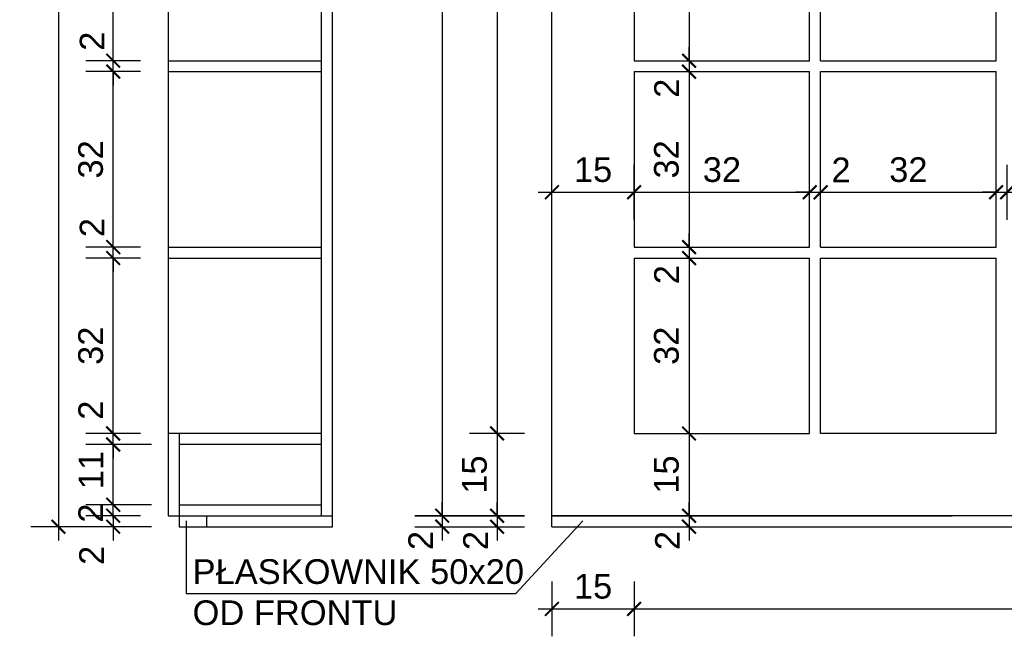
# Model space of a CAD drawing. Header units: millimetres. Extents: x 167273 to 188273, y -125105 to -88145.
# Tile 33 of 210: x 174489 to 174668, y -124133 to -124021. Entities that reach past the tile are written whole.
import ezdxf

# ---------------------------------------------------------------- set-up
doc = ezdxf.new("R2010")
doc.units = ezdxf.units.MM
doc.header["$PDMODE"] = 35
doc.header["$PDSIZE"] = 5
for name, color, linetype in [('a-op_text', 9, 'Continuous'), ('a-wymiary', 9, 'Continuous'), ('b-sciany', 2, 'Continuous'), ('b-widokowa', 7, 'Continuous'), ('CIENKIE', 9, 'Continuous'), ('WYMIAR_PODST', 161, 'Continuous')]:
    doc.layers.add(name, color=color, linetype=linetype)
doc.styles.add('PPAB_25', font='ARIAL.TTF', dxfattribs={"height": 4.5})
doc.dimstyles.new('PPAB_25', dxfattribs={"dimscale": 0, "dimtxt": 4.5, "dimasz": 2.5, "dimexe": 5, "dimexo": 5, "dimgap": 1.8, "dimtad": 1, "dimdec": 0, "dimrnd": 0.5, "dimzin": 0, "dimdsep": 46, "dimtxsty": 'PPAB_25', "dimblk": 'ARCHTICK', "dimcen": 0.09, "dimdle": 2.5, "dimclrd": 9, "dimclre": 9, "dimclrt": 161, "dimadec": 0, "dimazin": 0, "dimtfac": 1, "dimtdec": 0, "dimtofl": 0, "dimtmove": 2, "dimatfit": 3, "dimldrblk": 'ARCHTICK', "dimfxl": 0, "dimtolj": 1, "dimtzin": 0, "dimarcsym": 0})

# ---------------------------------------------------------------- blocks, each defined once
blk = doc.blocks.new('_ArchTick')
at = {"layer": 'WYMIAR_PODST', "color": 0, "const_width": 0.15}
blk.add_lwpolyline([(-0.5, -0.5), (0.5, 0.5)], dxfattribs=at)
blk = doc.blocks.new('*D1174')
at = {"layer": 'a-wymiary', "color": 9, "lineweight": -2}
for p, q in [((174505.76, -124111.21), (174505.76, -124108.71)), ((174510.76, -124111.21), (174500.76, -124111.21)), ((174512.76, -124113.21), (174500.76, -124113.21)), ((174505.76, -124113.21), (174505.76, -124115.71))]:
    blk.add_line(p, q, dxfattribs=at)
at = {"layer": 'Defpoints', "color": 0}
for p in [(174505.76, -124111.21), (174515.76, -124111.21), (174517.76, -124113.21)]:
    blk.add_point(p, dxfattribs=at)
at = {"layer": 'a-wymiary', "color": 9, "lineweight": -2, "xscale": 2.5, "yscale": 2.5, "zscale": 2.5}
for p, rotation in [((174505.76, -124111.21), 270), ((174505.76, -124113.21), 90)]:
    blk.add_blockref('_ArchTick', p, dxfattribs=dict(at, rotation=rotation))
at = {"layer": 'a-wymiary', "color": 161, "insert": (174501.81, -124118.44), "char_height": 4.5, "attachment_point": 5, "rotation": 90, "style": 'PPAB_25'}
blk.add_mtext('\\A1;2', dxfattribs=at)
blk = doc.blocks.new('*D1175')
at = {"layer": 'a-wymiary', "color": 9, "lineweight": -2}
for p, q in [((174505.76, -124109.21), (174505.76, -124106.71)), ((174512.76, -124109.21), (174500.76, -124109.21)), ((174510.76, -124111.21), (174500.76, -124111.21)), ((174505.76, -124111.21), (174505.76, -124113.71))]:
    blk.add_line(p, q, dxfattribs=at)
at = {"layer": 'Defpoints', "color": 0}
for p in [(174505.76, -124109.21), (174517.76, -124109.21), (174515.76, -124111.21)]:
    blk.add_point(p, dxfattribs=at)
at = {"layer": 'a-wymiary', "color": 9, "lineweight": -2, "xscale": 2.5, "yscale": 2.5, "zscale": 2.5}
for p, rotation in [((174505.76, -124109.21), 270), ((174505.76, -124111.21), 90)]:
    blk.add_blockref('_ArchTick', p, dxfattribs=dict(at, rotation=rotation))
at = {"layer": 'a-wymiary', "color": 161, "insert": (174501.66, -124110.73), "char_height": 4.5, "attachment_point": 5, "rotation": 90, "style": 'PPAB_25'}
blk.add_mtext('\\A1;2', dxfattribs=at)
blk = doc.blocks.new('*D1176')
at = {"layer": 'a-wymiary', "color": 9, "lineweight": -2}
for p, q in [((174505.76, -124111.71), (174505.76, -124095.71)), ((174512.76, -124098.21), (174500.76, -124098.21)), ((174512.76, -124109.21), (174500.76, -124109.21))]:
    blk.add_line(p, q, dxfattribs=at)
at = {"layer": 'Defpoints', "color": 0}
for p in [(174505.76, -124098.21), (174517.76, -124098.21), (174517.76, -124109.21)]:
    blk.add_point(p, dxfattribs=at)
at = {"layer": 'a-wymiary', "color": 9, "lineweight": -2, "xscale": 2.5, "yscale": 2.5, "zscale": 2.5}
for p, rotation in [((174505.76, -124098.21), 90), ((174505.76, -124109.21), 270)]:
    blk.add_blockref('_ArchTick', p, dxfattribs=dict(at, rotation=rotation))
at = {"layer": 'a-wymiary', "color": 161, "insert": (174501.7, -124102.87), "char_height": 4.5, "attachment_point": 5, "rotation": 90, "style": 'PPAB_25'}
blk.add_mtext('\\A1;11', dxfattribs=at)
blk = doc.blocks.new('*D1177')
at = {"layer": 'a-wymiary', "color": 9, "lineweight": -2}
for p, q in [((174505.76, -124096.21), (174505.76, -124093.71)), ((174510.76, -124096.21), (174500.76, -124096.21)), ((174512.76, -124098.21), (174500.76, -124098.21)), ((174505.76, -124098.21), (174505.76, -124100.71))]:
    blk.add_line(p, q, dxfattribs=at)
at = {"layer": 'Defpoints', "color": 0}
for p in [(174505.76, -124096.21), (174515.76, -124096.21), (174517.76, -124098.21)]:
    blk.add_point(p, dxfattribs=at)
at = {"layer": 'a-wymiary', "color": 9, "lineweight": -2, "xscale": 2.5, "yscale": 2.5, "zscale": 2.5}
for p, rotation in [((174505.76, -124096.21), 270), ((174505.76, -124098.21), 90)]:
    blk.add_blockref('_ArchTick', p, dxfattribs=dict(at, rotation=rotation))
at = {"layer": 'a-wymiary', "color": 161, "insert": (174501.66, -124091.96), "char_height": 4.5, "attachment_point": 5, "rotation": 90, "style": 'PPAB_25'}
blk.add_mtext('\\A1;2', dxfattribs=at)
blk = doc.blocks.new('*D1178')
at = {"layer": 'a-wymiary', "color": 9, "lineweight": -2}
for p, q in [((174505.76, -124098.71), (174505.76, -124061.71)), ((174510.76, -124064.21), (174500.76, -124064.21)), ((174510.76, -124096.21), (174500.76, -124096.21))]:
    blk.add_line(p, q, dxfattribs=at)
at = {"layer": 'Defpoints', "color": 0}
for p in [(174505.76, -124064.21), (174515.76, -124064.21), (174515.76, -124096.21)]:
    blk.add_point(p, dxfattribs=at)
at = {"layer": 'a-wymiary', "color": 9, "lineweight": -2, "xscale": 2.5, "yscale": 2.5, "zscale": 2.5}
for p, rotation in [((174505.76, -124064.21), 90), ((174505.76, -124096.21), 270)]:
    blk.add_blockref('_ArchTick', p, dxfattribs=dict(at, rotation=rotation))
at = {"layer": 'a-wymiary', "color": 161, "insert": (174501.66, -124080.21), "char_height": 4.5, "attachment_point": 5, "rotation": 90, "style": 'PPAB_25'}
blk.add_mtext('\\A1;32', dxfattribs=at)
blk = doc.blocks.new('*D1179')
at = {"layer": 'a-wymiary', "color": 9, "lineweight": -2}
for p, q in [((174505.76, -124062.21), (174505.76, -124059.71)), ((174510.76, -124062.21), (174500.76, -124062.21)), ((174510.76, -124064.21), (174500.76, -124064.21)), ((174505.76, -124064.21), (174505.76, -124066.71))]:
    blk.add_line(p, q, dxfattribs=at)
at = {"layer": 'Defpoints', "color": 0}
for p in [(174505.76, -124062.21), (174515.76, -124062.21), (174515.76, -124064.21)]:
    blk.add_point(p, dxfattribs=at)
at = {"layer": 'a-wymiary', "color": 9, "lineweight": -2, "xscale": 2.5, "yscale": 2.5, "zscale": 2.5}
for p, rotation in [((174505.76, -124062.21), 270), ((174505.76, -124064.21), 90)]:
    blk.add_blockref('_ArchTick', p, dxfattribs=dict(at, rotation=rotation))
at = {"layer": 'a-wymiary', "color": 161, "insert": (174501.91, -124058.66), "char_height": 4.5, "attachment_point": 5, "rotation": 90, "style": 'PPAB_25'}
blk.add_mtext('\\A1;2', dxfattribs=at)
blk = doc.blocks.new('*D1180')
at = {"layer": 'a-wymiary', "color": 9, "lineweight": -2}
for p, q in [((174505.76, -124064.71), (174505.76, -124027.71)), ((174510.76, -124030.21), (174500.76, -124030.21)), ((174510.76, -124062.21), (174500.76, -124062.21))]:
    blk.add_line(p, q, dxfattribs=at)
at = {"layer": 'Defpoints', "color": 0}
for p in [(174505.76, -124030.21), (174515.76, -124030.21), (174515.76, -124062.21)]:
    blk.add_point(p, dxfattribs=at)
at = {"layer": 'a-wymiary', "color": 9, "lineweight": -2, "xscale": 2.5, "yscale": 2.5, "zscale": 2.5}
for p, rotation in [((174505.76, -124030.21), 90), ((174505.76, -124062.21), 270)]:
    blk.add_blockref('_ArchTick', p, dxfattribs=dict(at, rotation=rotation))
at = {"layer": 'a-wymiary', "color": 161, "insert": (174501.66, -124046.21), "char_height": 4.5, "attachment_point": 5, "rotation": 90, "style": 'PPAB_25'}
blk.add_mtext('\\A1;32', dxfattribs=at)
blk = doc.blocks.new('*D1181')
at = {"layer": 'a-wymiary', "color": 9, "lineweight": -2}
for p, q in [((174505.76, -124030.71), (174505.76, -123993.71)), ((174510.76, -123996.21), (174500.76, -123996.21)), ((174510.76, -124028.21), (174500.76, -124028.21))]:
    blk.add_line(p, q, dxfattribs=at)
at = {"layer": 'Defpoints', "color": 0}
for p in [(174505.76, -123996.21), (174515.76, -123996.21), (174515.76, -124028.21)]:
    blk.add_point(p, dxfattribs=at)
at = {"layer": 'a-wymiary', "color": 9, "lineweight": -2, "xscale": 2.5, "yscale": 2.5, "zscale": 2.5}
for p, rotation in [((174505.76, -123996.21), 90), ((174505.76, -124028.21), 270)]:
    blk.add_blockref('_ArchTick', p, dxfattribs=dict(at, rotation=rotation))
at = {"layer": 'a-wymiary', "color": 161, "insert": (174501.66, -124012.21), "char_height": 4.5, "attachment_point": 5, "rotation": 90, "style": 'PPAB_25'}
blk.add_mtext('\\A1;32', dxfattribs=at)
blk = doc.blocks.new('*D1188')
at = {"layer": 'a-wymiary', "color": 9, "lineweight": -2}
for p, q in [((174505.76, -124028.21), (174505.76, -124025.71)), ((174510.76, -124028.21), (174500.76, -124028.21)), ((174510.76, -124030.21), (174500.76, -124030.21)), ((174505.76, -124030.21), (174505.76, -124032.71))]:
    blk.add_line(p, q, dxfattribs=at)
at = {"layer": 'Defpoints', "color": 0}
for p in [(174505.76, -124028.21), (174515.76, -124028.21), (174515.76, -124030.21)]:
    blk.add_point(p, dxfattribs=at)
at = {"layer": 'a-wymiary', "color": 9, "lineweight": -2, "xscale": 2.5, "yscale": 2.5, "zscale": 2.5}
for p, rotation in [((174505.76, -124028.21), 270), ((174505.76, -124030.21), 90)]:
    blk.add_blockref('_ArchTick', p, dxfattribs=dict(at, rotation=rotation))
at = {"layer": 'a-wymiary', "color": 161, "insert": (174501.91, -124024.66), "char_height": 4.5, "attachment_point": 5, "rotation": 90, "style": 'PPAB_25'}
blk.add_mtext('\\A1;2', dxfattribs=at)
blk = doc.blocks.new('*D1192')
at = {"layer": 'a-wymiary', "color": 9, "lineweight": -2}
for p, q in [((174495.76, -123910.71), (174495.76, -124115.71)), ((174500.76, -123913.21), (174490.76, -123913.21)), ((174500.76, -124113.21), (174490.76, -124113.21))]:
    blk.add_line(p, q, dxfattribs=at)
at = {"layer": 'Defpoints', "color": 0}
for p in [(174505.76, -123913.21), (174495.76, -124113.21), (174505.76, -124113.21)]:
    blk.add_point(p, dxfattribs=at)
at = {"layer": 'a-wymiary', "color": 9, "lineweight": -2, "xscale": 2.5, "yscale": 2.5, "zscale": 2.5}
for p, rotation in [((174495.76, -123913.21), 90), ((174495.76, -124113.21), 270)]:
    blk.add_blockref('_ArchTick', p, dxfattribs=dict(at, rotation=rotation))
at = {"layer": 'a-wymiary', "color": 161, "insert": (174491.66, -124013.21), "char_height": 4.5, "attachment_point": 5, "rotation": 90, "style": 'PPAB_25'}
blk.add_mtext('\\A1;200', dxfattribs=at)
blk = doc.blocks.new('*D1194')
at = {"layer": 'a-wymiary', "color": 9, "lineweight": -2}
for p, q in [((174575.76, -123925.71), (174575.76, -124098.71)), ((174580.76, -123928.21), (174570.76, -123928.21)), ((174580.76, -124096.21), (174570.76, -124096.21))]:
    blk.add_line(p, q, dxfattribs=at)
at = {"layer": 'Defpoints', "color": 0}
for p in [(174585.76, -123928.21), (174575.76, -124096.21), (174585.76, -124096.21)]:
    blk.add_point(p, dxfattribs=at)
at = {"layer": 'a-wymiary', "color": 9, "lineweight": -2, "xscale": 2.5, "yscale": 2.5, "zscale": 2.5}
for p, rotation in [((174575.76, -123928.21), 90), ((174575.76, -124096.21), 270)]:
    blk.add_blockref('_ArchTick', p, dxfattribs=dict(at, rotation=rotation))
at = {"layer": 'a-wymiary', "color": 161, "insert": (174571.66, -124012.21), "char_height": 4.5, "attachment_point": 5, "rotation": 90, "style": 'PPAB_25'}
blk.add_mtext('\\A1;168', dxfattribs=at)
blk = doc.blocks.new('*D1195')
at = {"layer": 'a-wymiary', "color": 9, "lineweight": -2}
for p, q in [((174575.76, -124093.71), (174575.76, -124113.71)), ((174580.76, -124096.21), (174570.76, -124096.21)), ((174580.76, -124111.21), (174570.76, -124111.21))]:
    blk.add_line(p, q, dxfattribs=at)
at = {"layer": 'Defpoints', "color": 0}
for p in [(174585.76, -124096.21), (174575.76, -124111.21), (174585.76, -124111.21)]:
    blk.add_point(p, dxfattribs=at)
at = {"layer": 'a-wymiary', "color": 9, "lineweight": -2, "xscale": 2.5, "yscale": 2.5, "zscale": 2.5}
for p, rotation in [((174575.76, -124096.21), 90), ((174575.76, -124111.21), 270)]:
    blk.add_blockref('_ArchTick', p, dxfattribs=dict(at, rotation=rotation))
at = {"layer": 'a-wymiary', "color": 161, "insert": (174571.66, -124103.71), "char_height": 4.5, "attachment_point": 5, "rotation": 90, "style": 'PPAB_25'}
blk.add_mtext('\\A1;15', dxfattribs=at)
blk = doc.blocks.new('*D1196')
at = {"layer": 'a-wymiary', "color": 9, "lineweight": -2}
for p, q in [((174575.76, -124111.21), (174575.76, -124108.71)), ((174570.76, -124111.21), (174580.76, -124111.21)), ((174570.76, -124113.21), (174580.76, -124113.21)), ((174575.76, -124113.21), (174575.76, -124115.71))]:
    blk.add_line(p, q, dxfattribs=at)
at = {"layer": 'Defpoints', "color": 0}
for p in [(174565.76, -124111.21), (174565.76, -124113.21), (174575.76, -124113.21)]:
    blk.add_point(p, dxfattribs=at)
at = {"layer": 'a-wymiary', "color": 9, "lineweight": -2, "xscale": 2.5, "yscale": 2.5, "zscale": 2.5}
for p, rotation in [((174575.76, -124111.21), 270), ((174575.76, -124113.21), 90)]:
    blk.add_blockref('_ArchTick', p, dxfattribs=dict(at, rotation=rotation))
at = {"layer": 'a-wymiary', "color": 161, "insert": (174571.83, -124115.74), "char_height": 4.5, "attachment_point": 5, "rotation": 90, "style": 'PPAB_25'}
blk.add_mtext('\\A1;2', dxfattribs=at)
blk = doc.blocks.new('*D1197')
at = {"layer": 'a-wymiary', "color": 9, "lineweight": -2}
for p, q in [((174565.76, -123910.71), (174565.76, -124113.71)), ((174570.76, -123913.21), (174560.76, -123913.21)), ((174570.76, -124111.21), (174560.76, -124111.21))]:
    blk.add_line(p, q, dxfattribs=at)
at = {"layer": 'Defpoints', "color": 0}
for p in [(174575.76, -123913.21), (174565.76, -124111.21), (174575.76, -124111.21)]:
    blk.add_point(p, dxfattribs=at)
at = {"layer": 'a-wymiary', "color": 9, "lineweight": -2, "xscale": 2.5, "yscale": 2.5, "zscale": 2.5}
for p, rotation in [((174565.76, -123913.21), 90), ((174565.76, -124111.21), 270)]:
    blk.add_blockref('_ArchTick', p, dxfattribs=dict(at, rotation=rotation))
at = {"layer": 'a-wymiary', "color": 161, "insert": (174561.66, -124012.21), "char_height": 4.5, "attachment_point": 5, "rotation": 90, "style": 'PPAB_25'}
blk.add_mtext('\\A1;198', dxfattribs=at)
blk = doc.blocks.new('*D1198')
at = {"layer": 'a-wymiary', "color": 9, "lineweight": -2}
for p, q in [((174565.76, -124111.21), (174565.76, -124108.71)), ((174560.76, -124111.21), (174570.76, -124111.21)), ((174560.76, -124113.21), (174570.76, -124113.21)), ((174565.76, -124113.21), (174565.76, -124115.71))]:
    blk.add_line(p, q, dxfattribs=at)
at = {"layer": 'Defpoints', "color": 0}
for p in [(174555.76, -124111.21), (174555.76, -124113.21), (174565.76, -124113.21)]:
    blk.add_point(p, dxfattribs=at)
at = {"layer": 'a-wymiary', "color": 9, "lineweight": -2, "xscale": 2.5, "yscale": 2.5, "zscale": 2.5}
for p, rotation in [((174565.76, -124111.21), 270), ((174565.76, -124113.21), 90)]:
    blk.add_blockref('_ArchTick', p, dxfattribs=dict(at, rotation=rotation))
at = {"layer": 'a-wymiary', "color": 161, "insert": (174561.83, -124115.74), "char_height": 4.5, "attachment_point": 5, "rotation": 90, "style": 'PPAB_25'}
blk.add_mtext('\\A1;2', dxfattribs=at)
blk = doc.blocks.new('*D1203')
at = {"layer": 'a-wymiary', "color": 9, "lineweight": -2}
for p, q in [((174610.76, -123993.71), (174610.76, -124030.71)), ((174605.76, -123996.21), (174615.76, -123996.21)), ((174605.76, -124028.21), (174615.76, -124028.21))]:
    blk.add_line(p, q, dxfattribs=at)
at = {"layer": 'Defpoints', "color": 0}
for p in [(174600.76, -123996.21), (174600.76, -124028.21), (174610.76, -124028.21)]:
    blk.add_point(p, dxfattribs=at)
at = {"layer": 'a-wymiary', "color": 9, "lineweight": -2, "xscale": 2.5, "yscale": 2.5, "zscale": 2.5}
for p, rotation in [((174610.76, -123996.21), 90), ((174610.76, -124028.21), 270)]:
    blk.add_blockref('_ArchTick', p, dxfattribs=dict(at, rotation=rotation))
at = {"layer": 'a-wymiary', "color": 161, "insert": (174606.66, -124012.21), "char_height": 4.5, "attachment_point": 5, "rotation": 90, "style": 'PPAB_25'}
blk.add_mtext('\\A1;32', dxfattribs=at)
blk = doc.blocks.new('*D1204')
at = {"layer": 'a-wymiary', "color": 9, "lineweight": -2}
for p, q in [((174610.76, -124027.71), (174610.76, -124064.71)), ((174605.76, -124030.21), (174615.76, -124030.21)), ((174605.76, -124062.21), (174615.76, -124062.21))]:
    blk.add_line(p, q, dxfattribs=at)
at = {"layer": 'Defpoints', "color": 0}
for p in [(174600.76, -124030.21), (174600.76, -124062.21), (174610.76, -124062.21)]:
    blk.add_point(p, dxfattribs=at)
at = {"layer": 'a-wymiary', "color": 9, "lineweight": -2, "xscale": 2.5, "yscale": 2.5, "zscale": 2.5}
for p, rotation in [((174610.76, -124030.21), 90), ((174610.76, -124062.21), 270)]:
    blk.add_blockref('_ArchTick', p, dxfattribs=dict(at, rotation=rotation))
at = {"layer": 'a-wymiary', "color": 161, "insert": (174606.66, -124046.21), "char_height": 4.5, "attachment_point": 5, "rotation": 90, "style": 'PPAB_25'}
blk.add_mtext('\\A1;32', dxfattribs=at)
blk = doc.blocks.new('*D1205')
at = {"layer": 'a-wymiary', "color": 9, "lineweight": -2}
for p, q in [((174610.76, -124062.21), (174610.76, -124059.71)), ((174605.76, -124062.21), (174615.76, -124062.21)), ((174605.76, -124064.21), (174615.76, -124064.21)), ((174610.76, -124064.21), (174610.76, -124066.71))]:
    blk.add_line(p, q, dxfattribs=at)
at = {"layer": 'Defpoints', "color": 0}
for p in [(174600.76, -124062.21), (174600.76, -124064.21), (174610.76, -124064.21)]:
    blk.add_point(p, dxfattribs=at)
at = {"layer": 'a-wymiary', "color": 9, "lineweight": -2, "xscale": 2.5, "yscale": 2.5, "zscale": 2.5}
for p, rotation in [((174610.76, -124062.21), 270), ((174610.76, -124064.21), 90)]:
    blk.add_blockref('_ArchTick', p, dxfattribs=dict(at, rotation=rotation))
at = {"layer": 'a-wymiary', "color": 161, "insert": (174606.66, -124067.24), "char_height": 4.5, "attachment_point": 5, "rotation": 90, "style": 'PPAB_25'}
blk.add_mtext('\\A1;2', dxfattribs=at)
blk = doc.blocks.new('*D1206')
at = {"layer": 'a-wymiary', "color": 9, "lineweight": -2}
for p, q in [((174610.76, -124061.71), (174610.76, -124098.71)), ((174605.76, -124064.21), (174615.76, -124064.21)), ((174605.76, -124096.21), (174615.76, -124096.21))]:
    blk.add_line(p, q, dxfattribs=at)
at = {"layer": 'Defpoints', "color": 0}
for p in [(174600.76, -124064.21), (174600.76, -124096.21), (174610.76, -124096.21)]:
    blk.add_point(p, dxfattribs=at)
at = {"layer": 'a-wymiary', "color": 9, "lineweight": -2, "xscale": 2.5, "yscale": 2.5, "zscale": 2.5}
for p, rotation in [((174610.76, -124064.21), 90), ((174610.76, -124096.21), 270)]:
    blk.add_blockref('_ArchTick', p, dxfattribs=dict(at, rotation=rotation))
at = {"layer": 'a-wymiary', "color": 161, "insert": (174606.66, -124080.21), "char_height": 4.5, "attachment_point": 5, "rotation": 90, "style": 'PPAB_25'}
blk.add_mtext('\\A1;32', dxfattribs=at)
blk = doc.blocks.new('*D1207')
at = {"layer": 'a-wymiary', "color": 9, "lineweight": -2}
for p, q in [((174610.76, -124093.71), (174610.76, -124113.71)), ((174605.76, -124096.21), (174615.76, -124096.21)), ((174605.76, -124111.21), (174615.76, -124111.21))]:
    blk.add_line(p, q, dxfattribs=at)
at = {"layer": 'Defpoints', "color": 0}
for p in [(174600.76, -124096.21), (174600.76, -124111.21), (174610.76, -124111.21)]:
    blk.add_point(p, dxfattribs=at)
at = {"layer": 'a-wymiary', "color": 9, "lineweight": -2, "xscale": 2.5, "yscale": 2.5, "zscale": 2.5}
for p, rotation in [((174610.76, -124096.21), 90), ((174610.76, -124111.21), 270)]:
    blk.add_blockref('_ArchTick', p, dxfattribs=dict(at, rotation=rotation))
at = {"layer": 'a-wymiary', "color": 161, "insert": (174606.66, -124103.71), "char_height": 4.5, "attachment_point": 5, "rotation": 90, "style": 'PPAB_25'}
blk.add_mtext('\\A1;15', dxfattribs=at)
blk = doc.blocks.new('*D1208')
at = {"layer": 'a-wymiary', "color": 9, "lineweight": -2}
for p, q in [((174610.76, -124111.21), (174610.76, -124108.71)), ((174605.76, -124111.21), (174615.76, -124111.21)), ((174605.76, -124113.21), (174615.76, -124113.21)), ((174610.76, -124113.21), (174610.76, -124115.71))]:
    blk.add_line(p, q, dxfattribs=at)
at = {"layer": 'Defpoints', "color": 0}
for p in [(174600.76, -124111.21), (174600.76, -124113.21), (174610.76, -124113.21)]:
    blk.add_point(p, dxfattribs=at)
at = {"layer": 'a-wymiary', "color": 9, "lineweight": -2, "xscale": 2.5, "yscale": 2.5, "zscale": 2.5}
for p, rotation in [((174610.76, -124111.21), 270), ((174610.76, -124113.21), 90)]:
    blk.add_blockref('_ArchTick', p, dxfattribs=dict(at, rotation=rotation))
at = {"layer": 'a-wymiary', "color": 161, "insert": (174606.83, -124115.74), "char_height": 4.5, "attachment_point": 5, "rotation": 90, "style": 'PPAB_25'}
blk.add_mtext('\\A1;2', dxfattribs=at)
blk = doc.blocks.new('*D1209')
at = {"layer": 'a-wymiary', "color": 9, "lineweight": -2}
for p, q in [((174610.76, -124028.21), (174610.76, -124025.71)), ((174605.76, -124028.21), (174615.76, -124028.21)), ((174605.76, -124030.21), (174615.76, -124030.21)), ((174610.76, -124030.21), (174610.76, -124032.71))]:
    blk.add_line(p, q, dxfattribs=at)
at = {"layer": 'Defpoints', "color": 0}
for p in [(174600.76, -124028.21), (174600.76, -124030.21), (174610.76, -124030.21)]:
    blk.add_point(p, dxfattribs=at)
at = {"layer": 'a-wymiary', "color": 9, "lineweight": -2, "xscale": 2.5, "yscale": 2.5, "zscale": 2.5}
for p, rotation in [((174610.76, -124028.21), 270), ((174610.76, -124030.21), 90)]:
    blk.add_blockref('_ArchTick', p, dxfattribs=dict(at, rotation=rotation))
at = {"layer": 'a-wymiary', "color": 161, "insert": (174606.66, -124033.24), "char_height": 4.5, "attachment_point": 5, "rotation": 90, "style": 'PPAB_25'}
blk.add_mtext('\\A1;2', dxfattribs=at)
blk = doc.blocks.new('*D1212')
at = {"layer": 'a-wymiary', "color": 9, "lineweight": -2}
for p, q in [((174585.76, -124057.21), (174585.76, -124047.21)), ((174600.76, -124057.21), (174600.76, -124047.21)), ((174583.26, -124052.21), (174603.26, -124052.21))]:
    blk.add_line(p, q, dxfattribs=at)
at = {"layer": 'Defpoints', "color": 0}
for p in [(174600.76, -124052.21), (174585.76, -124062.21), (174600.76, -124062.21)]:
    blk.add_point(p, dxfattribs=at)
at = {"layer": 'a-wymiary', "color": 9, "lineweight": -2, "xscale": 2.5, "yscale": 2.5, "zscale": 2.5, "rotation": 180}
blk.add_blockref('_ArchTick', (174585.76, -124052.21), dxfattribs=at)
at = {"layer": 'a-wymiary', "color": 9, "lineweight": -2, "xscale": 2.5, "yscale": 2.5, "zscale": 2.5}
blk.add_blockref('_ArchTick', (174600.76, -124052.21), dxfattribs=at)
at = {"layer": 'a-wymiary', "color": 161, "insert": (174593.26, -124048.11), "char_height": 4.5, "attachment_point": 5, "style": 'PPAB_25'}
blk.add_mtext('\\A1;15', dxfattribs=at)
blk = doc.blocks.new('*D1213')
at = {"layer": 'a-wymiary', "color": 9, "lineweight": -2}
for p, q in [((174600.76, -124057.21), (174600.76, -124047.21)), ((174632.76, -124057.21), (174632.76, -124047.21)), ((174598.26, -124052.21), (174635.26, -124052.21))]:
    blk.add_line(p, q, dxfattribs=at)
at = {"layer": 'Defpoints', "color": 0}
for p in [(174632.76, -124052.21), (174600.76, -124062.21), (174632.76, -124062.21)]:
    blk.add_point(p, dxfattribs=at)
at = {"layer": 'a-wymiary', "color": 9, "lineweight": -2, "xscale": 2.5, "yscale": 2.5, "zscale": 2.5, "rotation": 180}
blk.add_blockref('_ArchTick', (174600.76, -124052.21), dxfattribs=at)
at = {"layer": 'a-wymiary', "color": 9, "lineweight": -2, "xscale": 2.5, "yscale": 2.5, "zscale": 2.5}
blk.add_blockref('_ArchTick', (174632.76, -124052.21), dxfattribs=at)
at = {"layer": 'a-wymiary', "color": 161, "insert": (174616.76, -124048.11), "char_height": 4.5, "attachment_point": 5, "style": 'PPAB_25'}
blk.add_mtext('\\A1;32', dxfattribs=at)
blk = doc.blocks.new('*D1214')
at = {"layer": 'a-wymiary', "color": 9, "lineweight": -2}
for p, q in [((174632.76, -124057.21), (174632.76, -124047.21)), ((174634.76, -124057.21), (174634.76, -124047.21)), ((174632.76, -124052.21), (174630.26, -124052.21)), ((174634.76, -124052.21), (174637.26, -124052.21))]:
    blk.add_line(p, q, dxfattribs=at)
at = {"layer": 'Defpoints', "color": 0}
for p in [(174634.76, -124052.21), (174632.76, -124062.21), (174634.76, -124062.21)]:
    blk.add_point(p, dxfattribs=at)
at = {"layer": 'a-wymiary', "color": 9, "lineweight": -2, "xscale": 2.5, "yscale": 2.5, "zscale": 2.5}
blk.add_blockref('_ArchTick', (174632.76, -124052.21), dxfattribs=at)
at = {"layer": 'a-wymiary', "color": 9, "lineweight": -2, "xscale": 2.5, "yscale": 2.5, "zscale": 2.5, "rotation": 180}
blk.add_blockref('_ArchTick', (174634.76, -124052.21), dxfattribs=at)
at = {"layer": 'a-wymiary', "color": 161, "insert": (174638.48, -124048.13), "char_height": 4.5, "attachment_point": 5, "style": 'PPAB_25'}
blk.add_mtext('\\A1;2', dxfattribs=at)
blk = doc.blocks.new('*D1215')
at = {"layer": 'a-wymiary', "color": 9, "lineweight": -2}
for p, q in [((174634.76, -124057.21), (174634.76, -124047.21)), ((174666.76, -124057.21), (174666.76, -124047.21)), ((174632.26, -124052.21), (174669.26, -124052.21))]:
    blk.add_line(p, q, dxfattribs=at)
at = {"layer": 'Defpoints', "color": 0}
for p in [(174666.76, -124052.21), (174634.76, -124062.21), (174666.76, -124062.21)]:
    blk.add_point(p, dxfattribs=at)
at = {"layer": 'a-wymiary', "color": 9, "lineweight": -2, "xscale": 2.5, "yscale": 2.5, "zscale": 2.5, "rotation": 180}
blk.add_blockref('_ArchTick', (174634.76, -124052.21), dxfattribs=at)
at = {"layer": 'a-wymiary', "color": 9, "lineweight": -2, "xscale": 2.5, "yscale": 2.5, "zscale": 2.5}
blk.add_blockref('_ArchTick', (174666.76, -124052.21), dxfattribs=at)
at = {"layer": 'a-wymiary', "color": 161, "insert": (174650.76, -124048.11), "char_height": 4.5, "attachment_point": 5, "style": 'PPAB_25'}
blk.add_mtext('\\A1;32', dxfattribs=at)
blk = doc.blocks.new('*D1216')
at = {"layer": 'a-wymiary', "color": 9, "lineweight": -2}
for p, q in [((174668.76, -124057.21), (174668.76, -124047.21)), ((174700.76, -124057.21), (174700.76, -124047.21)), ((174666.26, -124052.21), (174703.26, -124052.21))]:
    blk.add_line(p, q, dxfattribs=at)
at = {"layer": 'Defpoints', "color": 0}
for p in [(174700.76, -124052.21), (174668.76, -124062.21), (174700.76, -124062.21)]:
    blk.add_point(p, dxfattribs=at)
at = {"layer": 'a-wymiary', "color": 9, "lineweight": -2, "xscale": 2.5, "yscale": 2.5, "zscale": 2.5, "rotation": 180}
blk.add_blockref('_ArchTick', (174668.76, -124052.21), dxfattribs=at)
at = {"layer": 'a-wymiary', "color": 9, "lineweight": -2, "xscale": 2.5, "yscale": 2.5, "zscale": 2.5}
blk.add_blockref('_ArchTick', (174700.76, -124052.21), dxfattribs=at)
at = {"layer": 'a-wymiary', "color": 161, "insert": (174684.76, -124048.11), "char_height": 4.5, "attachment_point": 5, "style": 'PPAB_25'}
blk.add_mtext('\\A1;32', dxfattribs=at)
blk = doc.blocks.new('*D1222')
at = {"layer": 'a-wymiary', "color": 9, "lineweight": -2}
for p, q in [((174666.76, -124057.21), (174666.76, -124047.21)), ((174668.76, -124057.21), (174668.76, -124047.21)), ((174666.76, -124052.21), (174664.26, -124052.21)), ((174668.76, -124052.21), (174671.26, -124052.21))]:
    blk.add_line(p, q, dxfattribs=at)
at = {"layer": 'Defpoints', "color": 0}
for p in [(174668.76, -124052.21), (174666.76, -124062.21), (174668.76, -124062.21)]:
    blk.add_point(p, dxfattribs=at)
at = {"layer": 'a-wymiary', "color": 9, "lineweight": -2, "xscale": 2.5, "yscale": 2.5, "zscale": 2.5}
blk.add_blockref('_ArchTick', (174666.76, -124052.21), dxfattribs=at)
at = {"layer": 'a-wymiary', "color": 9, "lineweight": -2, "xscale": 2.5, "yscale": 2.5, "zscale": 2.5, "rotation": 180}
blk.add_blockref('_ArchTick', (174668.76, -124052.21), dxfattribs=at)
at = {"layer": 'a-wymiary', "color": 161, "insert": (174672.48, -124048.13), "char_height": 4.5, "attachment_point": 5, "style": 'PPAB_25'}
blk.add_mtext('\\A1;2', dxfattribs=at)
blk = doc.blocks.new('*D1241')
at = {"layer": 'a-wymiary', "color": 9, "lineweight": -2}
for p, q in [((174585.76, -124123.21), (174585.76, -124133.21)), ((174600.76, -124123.21), (174600.76, -124133.21)), ((174583.26, -124128.21), (174603.26, -124128.21))]:
    blk.add_line(p, q, dxfattribs=at)
at = {"layer": 'Defpoints', "color": 0}
for p in [(174585.76, -124118.21), (174600.76, -124118.21), (174600.76, -124128.21)]:
    blk.add_point(p, dxfattribs=at)
at = {"layer": 'a-wymiary', "color": 9, "lineweight": -2, "xscale": 2.5, "yscale": 2.5, "zscale": 2.5, "rotation": 180}
blk.add_blockref('_ArchTick', (174585.76, -124128.21), dxfattribs=at)
at = {"layer": 'a-wymiary', "color": 9, "lineweight": -2, "xscale": 2.5, "yscale": 2.5, "zscale": 2.5}
blk.add_blockref('_ArchTick', (174600.76, -124128.21), dxfattribs=at)
at = {"layer": 'a-wymiary', "color": 161, "insert": (174593.26, -124124.11), "char_height": 4.5, "attachment_point": 5, "style": 'PPAB_25'}
blk.add_mtext('\\A1;15', dxfattribs=at)
blk = doc.blocks.new('*D1242')
at = {"layer": 'a-wymiary', "color": 9, "lineweight": -2}
for p, q in [((174600.76, -124123.21), (174600.76, -124133.21)), ((175074.76, -124123.21), (175074.76, -124133.21)), ((174598.26, -124128.21), (175077.26, -124128.21))]:
    blk.add_line(p, q, dxfattribs=at)
at = {"layer": 'Defpoints', "color": 0}
for p in [(174600.76, -124118.21), (175074.76, -124118.21), (175074.76, -124128.21)]:
    blk.add_point(p, dxfattribs=at)
at = {"layer": 'a-wymiary', "color": 9, "lineweight": -2, "xscale": 2.5, "yscale": 2.5, "zscale": 2.5, "rotation": 180}
blk.add_blockref('_ArchTick', (174600.76, -124128.21), dxfattribs=at)
at = {"layer": 'a-wymiary', "color": 9, "lineweight": -2, "xscale": 2.5, "yscale": 2.5, "zscale": 2.5}
blk.add_blockref('_ArchTick', (175074.76, -124128.21), dxfattribs=at)
at = {"layer": 'a-wymiary', "color": 161, "insert": (174837.76, -124124.16), "char_height": 4.5, "attachment_point": 5, "style": 'PPAB_25'}
blk.add_mtext('\\A1;474', dxfattribs=at)

msp = doc.modelspace()

# ---------------------------------------------------------------- linework, layer by layer
at = {"layer": 'b-sciany', "ltscale": 100}
for p, q in [((174543.76, -124111.21), (174543.76, -123913.21)), ((174545.76, -124113.21), (174545.76, -123913.21)), ((174515.76, -124028.21), (174543.76, -124028.21)), ((174515.76, -124028.21), (174515.76, -124030.21)), ((174515.76, -124030.21), (174543.76, -124030.21)), ((174515.76, -124062.21), (174543.76, -124062.21)), ((174515.76, -124062.21), (174515.76, -124064.21)), ((174515.76, -124064.21), (174543.76, -124064.21)), ((174543.76, -124096.21), (174515.76, -124096.21)), ((174515.76, -124096.21), (174515.76, -124111.21)), ((174517.76, -124096.21), (174517.76, -124111.21)), ((174543.76, -124098.21), (174517.76, -124098.21)), ((174517.76, -124109.21), (174543.76, -124109.21)), ((174515.76, -124111.21), (174545.76, -124111.21)), ((174517.76, -124111.21), (174517.76, -124113.21)), ((174522.76, -124111.21), (174522.76, -124113.21)), ((174517.76, -124113.21), (174545.76, -124113.21))]:
    msp.add_line(p, q, dxfattribs=at)
at = {"layer": 'b-widokowa', "ltscale": 100}
for p, q in [((174585.76, -124113.21), (174585.76, -123913.21)), ((174515.76, -123996.21), (174515.76, -124028.21)), ((174600.76, -123996.21), (174600.76, -124028.21)), ((174632.76, -124028.21), (174632.76, -123996.21)), ((174634.76, -124028.21), (174634.76, -123996.21)), ((174666.76, -124028.21), (174666.76, -123996.21)), ((174600.76, -124028.21), (174632.76, -124028.21)), ((174634.76, -124028.21), (174666.76, -124028.21)), ((174515.76, -124030.21), (174515.76, -124062.21)), ((174600.76, -124030.21), (174632.76, -124030.21)), ((174600.76, -124030.21), (174600.76, -124062.21)), ((174632.76, -124062.21), (174632.76, -124030.21)), ((174634.76, -124030.21), (174666.76, -124030.21)), ((174634.76, -124062.21), (174634.76, -124030.21)), ((174666.76, -124062.21), (174666.76, -124030.21)), ((174600.76, -124062.21), (174632.76, -124062.21)), ((174634.76, -124062.21), (174666.76, -124062.21)), ((174515.76, -124064.21), (174515.76, -124096.21)), ((174600.76, -124064.21), (174632.76, -124064.21)), ((174600.76, -124064.21), (174600.76, -124096.21)), ((174632.76, -124096.21), (174632.76, -124064.21)), ((174634.76, -124064.21), (174666.76, -124064.21)), ((174634.76, -124096.21), (174634.76, -124064.21)), ((174666.76, -124096.21), (174666.76, -124064.21)), ((174600.76, -124096.21), (174632.76, -124096.21)), ((174666.76, -124096.21), (174634.76, -124096.21)), ((174585.76, -124111.21), (174658.76, -124111.21)), ((175089.76, -124111.21), (174585.76, -124111.21)), ((174585.76, -124113.21), (175089.76, -124113.21))]:
    msp.add_line(p, q, dxfattribs=at)
at = {"layer": 'CIENKIE', "ltscale": 100}
for p, q in [((174519.06, -124112.17), (174519.06, -124125.39)), ((174579.16, -124125.39), (174591.38, -124112.15)), ((174519.06, -124125.39), (174579.16, -124125.39))]:
    msp.add_line(p, q, dxfattribs=at)

# ---------------------------------------------------------------- texts
at = {"layer": 'a-op_text', "insert": (174520.23, -124119.15), "char_height": 4.5, "width": 1468.5945, "attachment_point": 1, "style": 'PPAB_25'}
msp.add_mtext('PŁASKOWNIK 50x20\\POD FRONTU', dxfattribs=at)

# ---------------------------------------------------------------- dimensions: what is measured, and where the dimension line sits
at = {"layer": 'a-wymiary', "ltscale": 100}
for base, p1, p2, angle, picture, middle in [((174495.76, -124113.21), (174505.76, -123913.21), (174505.76, -124113.21), 90, '*D1192', (174491.66, -124013.21)), ((174565.76, -124111.21), (174575.76, -123913.21), (174575.76, -124111.21), 90, '*D1197', (174561.66, -124012.21)), ((174575.76, -124096.21), (174585.76, -123928.21), (174585.76, -124096.21), 90, '*D1194', (174571.66, -124012.21)), ((174505.76, -123996.21), (174515.76, -124028.21), (174515.76, -123996.21), 270, '*D1181', (174501.66, -124012.21)), ((174610.76, -124028.21), (174600.76, -123996.21), (174600.76, -124028.21), 90, '*D1203', (174606.66, -124012.21)), ((174505.76, -124030.21), (174515.76, -124062.21), (174515.76, -124030.21), 270, '*D1180', (174501.66, -124046.21)), ((174610.76, -124062.21), (174600.76, -124030.21), (174600.76, -124062.21), 90, '*D1204', (174606.66, -124046.21)), ((174505.76, -124064.21), (174515.76, -124096.21), (174515.76, -124064.21), 270, '*D1178', (174501.66, -124080.21)), ((174610.76, -124096.21), (174600.76, -124064.21), (174600.76, -124096.21), 90, '*D1206', (174606.66, -124080.21)), ((174575.76, -124111.21), (174585.76, -124096.21), (174585.76, -124111.21), 90, '*D1195', (174571.66, -124103.71)), ((174610.76, -124111.21), (174600.76, -124096.21), (174600.76, -124111.21), 90, '*D1207', (174606.66, -124103.71))]:
    dim = msp.add_linear_dim(base=base, p1=p1, p2=p2, angle=angle, dimstyle='PPAB_25', override={"dimscale": 1}, dxfattribs=at)
    dim.commit()
    dim.dimension.update_dxf_attribs({"geometry": picture, "text_midpoint": middle})
for base, p1, p2, angle, picture, middle in [((174505.76, -124028.21), (174515.76, -124030.21), (174515.76, -124028.21), 270, '*D1188', (174501.91, -124024.66)), ((174610.76, -124030.21), (174600.76, -124028.21), (174600.76, -124030.21), 90, '*D1209', (174606.66, -124033.24)), ((174505.76, -124062.21), (174515.76, -124064.21), (174515.76, -124062.21), 270, '*D1179', (174501.91, -124058.66)), ((174610.76, -124064.21), (174600.76, -124062.21), (174600.76, -124064.21), 90, '*D1205', (174606.66, -124067.24)), ((174505.76, -124096.21), (174517.76, -124098.21), (174515.76, -124096.21), 270, '*D1177', (174501.66, -124091.96)), ((174505.76, -124098.21), (174517.76, -124109.21), (174517.76, -124098.21), 270, '*D1176', (174501.7, -124102.87)), ((174505.76, -124109.21), (174515.76, -124111.21), (174517.76, -124109.21), 270, '*D1175', (174501.66, -124110.73)), ((174505.76, -124111.21), (174517.76, -124113.21), (174515.76, -124111.21), 270, '*D1174', (174501.81, -124118.44)), ((174565.76, -124113.21), (174555.76, -124111.21), (174555.76, -124113.21), 90, '*D1198', (174561.83, -124115.74)), ((174575.76, -124113.21), (174565.76, -124111.21), (174565.76, -124113.21), 90, '*D1196', (174571.83, -124115.74)), ((174610.76, -124113.21), (174600.76, -124111.21), (174600.76, -124113.21), 90, '*D1208', (174606.83, -124115.74))]:
    dim = msp.add_linear_dim(base=base, p1=p1, p2=p2, angle=angle, dimstyle='PPAB_25', override={"dimscale": 1}, dxfattribs=at)
    dim.commit()
    dim.dimension.update_dxf_attribs({"geometry": picture, "text_midpoint": middle, "dimtype": 160})
for base, p1, p2, picture, middle in [((174600.76, -124052.21), (174585.76, -124062.21), (174600.76, -124062.21), '*D1212', (174593.26, -124048.11)), ((174632.76, -124052.21), (174600.76, -124062.21), (174632.76, -124062.21), '*D1213', (174616.76, -124048.11)), ((174666.76, -124052.21), (174634.76, -124062.21), (174666.76, -124062.21), '*D1215', (174650.76, -124048.11)), ((174700.76, -124052.21), (174668.76, -124062.21), (174700.76, -124062.21), '*D1216', (174684.76, -124048.11)), ((174600.76, -124128.21), (174585.76, -124118.21), (174600.76, -124118.21), '*D1241', (174593.26, -124124.11)), ((175074.76, -124128.21), (174600.76, -124118.21), (175074.76, -124118.21), '*D1242', (174837.76, -124124.16))]:
    dim = msp.add_linear_dim(base=base, p1=p1, p2=p2, dimstyle='PPAB_25', override={"dimscale": 1}, dxfattribs=at)
    dim.commit()
    dim.dimension.update_dxf_attribs({"geometry": picture, "text_midpoint": middle})
for base, p1, p2, picture, middle in [((174634.76, -124052.21), (174632.76, -124062.21), (174634.76, -124062.21), '*D1214', (174638.48, -124048.13)), ((174668.76, -124052.21), (174666.76, -124062.21), (174668.76, -124062.21), '*D1222', (174672.48, -124048.13))]:
    dim = msp.add_linear_dim(base=base, p1=p1, p2=p2, dimstyle='PPAB_25', override={"dimscale": 1}, dxfattribs=at)
    dim.commit()
    dim.dimension.update_dxf_attribs({"geometry": picture, "text_midpoint": middle, "dimtype": 160})

doc.saveas('drawing.dxf')
